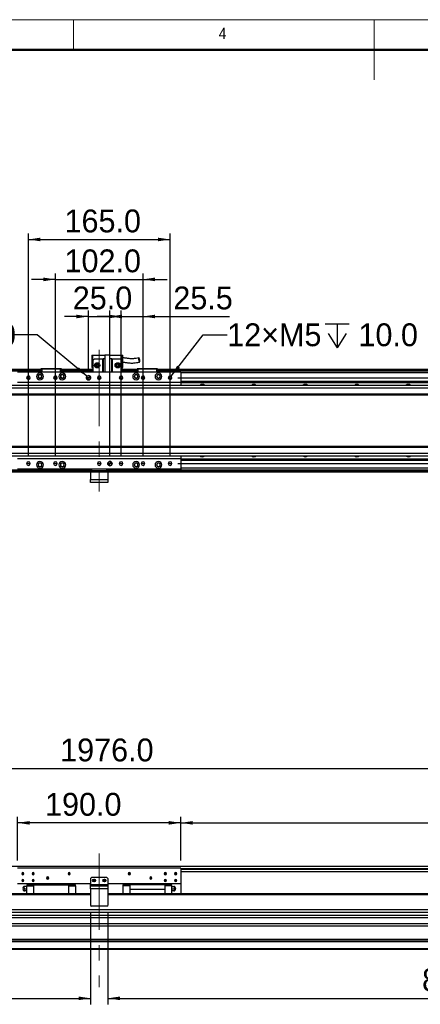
# Model space of a CAD drawing. Header units: millimetres. Extents: x 35 to 2905, y 35 to 2044.
# Tile 4 of 6: x 1057 to 1524, y 897 to 2044. Entities that reach past the tile are written whole.
import ezdxf

# ---------------------------------------------------------------- set-up
doc = ezdxf.new("R2010")
doc.units = ezdxf.units.MM
doc.header["$LTSCALE"] = 7
doc.linetypes.add('CENTERX2', pattern=[20.32, 12.7, -2.54, 2.54, -2.54])
doc.layers.add('DIMNS', color=7, linetype='Continuous')
doc.styles.add('SLDTEXTSTYLE1', font='Gothic.ttf', dxfattribs={"width": 0.913})
doc.styles.add('SLDTEXTSTYLE8', font='txt')
doc.dimstyles.new('SLDDIMSTYLE0', dxfattribs={"dimtxt": 26.6, "dimasz": 14, "dimexe": 0, "dimexo": 0.0625, "dimgap": 6.65, "dimtad": 2, "dimdec": 1, "dimrnd": 1e-09, "dimzin": 4, "dimdsep": 46, "dimtxsty": 'SLDTEXTSTYLE8', "dimsah": 1, "dimcen": 0.09, "dimadec": 0, "dimazin": 1, "dimtfac": 1, "dimtdec": 1, "dimtofl": 0, "dimtmove": 0, "dimatfit": 3, "dimfxl": 0, "dimfrac": 2, "dimtolj": 1, "dimtzin": 12, "dimarcsym": 0})
doc.dimstyles.new('SLDDIMSTYLE1', dxfattribs={"dimtxt": 26.6, "dimasz": 14, "dimexe": 0, "dimexo": 0.0625, "dimgap": 6.65, "dimtad": 2, "dimdec": 1, "dimrnd": 1e-09, "dimzin": 4, "dimdsep": 46, "dimtxsty": 'SLDTEXTSTYLE8', "dimsah": 1, "dimcen": 0.09, "dimadec": 0, "dimazin": 1, "dimtfac": 1, "dimtdec": 1, "dimtmove": 0, "dimatfit": 0, "dimfxl": 0, "dimfrac": 2, "dimtolj": 1, "dimtzin": 12, "dimarcsym": 0})
doc.dimstyles.new('SLDDIMSTYLE2', dxfattribs={"dimtxt": 26.6, "dimasz": 14, "dimexe": 0, "dimexo": 0.0625, "dimgap": 6.65, "dimtad": 2, "dimdec": 1, "dimrnd": 1e-09, "dimzin": 12, "dimdsep": 46, "dimtxsty": 'SLDTEXTSTYLE8', "dimsah": 1, "dimcen": 0.09, "dimadec": 0, "dimazin": 3, "dimtfac": 1, "dimtdec": 1, "dimtmove": 0, "dimatfit": 0, "dimfxl": 0, "dimfrac": 2, "dimtolj": 1, "dimtzin": 12, "dimarcsym": 0})
doc.dimstyles.new('SLDDIMSTYLE7', dxfattribs={"dimtxt": 26.6, "dimasz": 14, "dimexe": 0, "dimexo": 0.0625, "dimgap": 6.65, "dimtad": 0, "dimtih": 1, "dimtoh": 1, "dimdec": 1, "dimrnd": 1e-09, "dimzin": 4, "dimdsep": 46, "dimtxsty": 'SLDTEXTSTYLE8', "dimsah": 1, "dimcen": 0, "dimadec": 0, "dimazin": 1, "dimtfac": 1, "dimtdec": 1, "dimtofl": 0, "dimtmove": 0, "dimatfit": 3, "dimfxl": 0, "dimfrac": 2, "dimtolj": 1, "dimtzin": 12, "dimarcsym": 0})
doc.dimstyles.new('SLDDIMSTYLE8', dxfattribs={"dimtxt": 26.6, "dimasz": 14, "dimexe": 0, "dimexo": 0.0625, "dimgap": 6.65, "dimtad": 0, "dimtih": 1, "dimtoh": 1, "dimdec": 1, "dimrnd": 1e-09, "dimzin": 12, "dimdsep": 46, "dimtxsty": 'SLDTEXTSTYLE8', "dimsah": 1, "dimcen": 0, "dimadec": 0, "dimazin": 3, "dimtfac": 1, "dimtdec": 1, "dimtofl": 0, "dimtmove": 0, "dimatfit": 3, "dimfxl": 0, "dimfrac": 2, "dimtolj": 1, "dimtzin": 12, "dimarcsym": 0})

# ---------------------------------------------------------------- blocks, each defined once
blk = doc.blocks.new('_D')
at = {"layer": 'DIMNS'}
for p, q in [((162, 1037.2), (162, 1178.8)), ((162, 1171.8), (2138, 1171.8)), ((2138, 1037.2), (2138, 1178.8))]:
    blk.add_line(p, q, dxfattribs=at)
for points in [[(162, 1171.8), (176, 1169.7), (176, 1173.9)], [(2138, 1171.8), (2124, 1173.9), (2124, 1169.7)]]:
    blk.add_solid(points, dxfattribs=at)
at = {"layer": 'DIMNS', "insert": (1104.5, 1206.7), "char_height": 26.6, "attachment_point": 1, "style": 'SLDTEXTSTYLE8'}
blk.add_mtext('1976.0', dxfattribs=at)
blk = doc.blocks.new('_D_2')
at = {"layer": 'DIMNS'}
for p, q in [((1245, 1064.7), (1245, 1115.5)), ((2103, 1049.2), (2103, 1115.5)), ((1245, 1108.5), (2103, 1108.5))]:
    blk.add_line(p, q, dxfattribs=at)
for points in [[(1245, 1108.5), (1259, 1106.4), (1259, 1110.6)], [(2103, 1108.5), (2089, 1110.6), (2089, 1106.4)]]:
    blk.add_solid(points, dxfattribs=at)
at = {"layer": 'DIMNS', "char_height": 26.6, "attachment_point": 1, "style": 'SLDTEXTSTYLE8'}
for s, insert in [('858.0', (1566.7, 1143.4)), ('=T/2+18mm', (1651.4, 1143.4))]:
    blk.add_mtext(s, dxfattribs=dict(at, insert=insert))
blk = doc.blocks.new('_D_3')
at = {"layer": 'DIMNS'}
for p, q in [((1055, 1064.7), (1055, 1115.5)), ((1245, 1064.7), (1245, 1115.5)), ((1245, 1108.5), (1055, 1108.5))]:
    blk.add_line(p, q, dxfattribs=at)
for points in [[(1055, 1108.5), (1069, 1106.4), (1069, 1110.6)], [(1245, 1108.5), (1231, 1110.6), (1231, 1106.4)]]:
    blk.add_solid(points, dxfattribs=at)
at = {"layer": 'DIMNS', "insert": (1086.9, 1143.4), "char_height": 26.6, "attachment_point": 1, "style": 'SLDTEXTSTYLE8'}
blk.add_mtext('190.0', dxfattribs=at)
blk = doc.blocks.new('_D_4')
at = {"layer": 'DIMNS'}
for p, q in [((1140, 1003.4), (1140, 897.1)), ((300, 996.3), (300, 897.1)), ((300, 904.1), (1140, 904.1))]:
    blk.add_line(p, q, dxfattribs=at)
for points in [[(300, 904.1), (314, 902), (314, 906.2)], [(1140, 904.1), (1126, 906.2), (1126, 902)]]:
    blk.add_solid(points, dxfattribs=at)
at = {"layer": 'DIMNS', "insert": (712.1, 939), "char_height": 26.6, "attachment_point": 1, "style": 'SLDTEXTSTYLE8'}
blk.add_mtext('840.0', dxfattribs=at)
blk = doc.blocks.new('_D_5')
at = {"layer": 'DIMNS'}
for p, q in [((1160, 1003.4), (1160, 897.1)), ((2000, 996.3), (2000, 897.1)), ((1160, 904.1), (2000, 904.1))]:
    blk.add_line(p, q, dxfattribs=at)
for points in [[(1160, 904.1), (1174, 902), (1174, 906.2)], [(2000, 904.1), (1986, 906.2), (1986, 902)]]:
    blk.add_solid(points, dxfattribs=at)
at = {"layer": 'DIMNS', "insert": (1525.9, 939), "char_height": 26.6, "attachment_point": 1, "style": 'SLDTEXTSTYLE8'}
blk.add_mtext('840.0', dxfattribs=at)
blk = doc.blocks.new('_D_22')
at = {"layer": 'DIMNS'}
for p, q in [((2208, 1627), (2208, 1655)), ((1241.4, 1627), (2215, 1627)), ((2208, 1527), (2208, 1627)), ((1241.4, 1527), (2215, 1527)), ((2208, 1527), (2208, 1499))]:
    blk.add_line(p, q, dxfattribs=at)
for points in [[(2208, 1627), (2210.1, 1641), (2205.9, 1641)], [(2208, 1527), (2205.9, 1513), (2210.1, 1513)]]:
    blk.add_solid(points, dxfattribs=at)
at = {"layer": 'DIMNS', "insert": (2173.1, 1533.5), "char_height": 26.6, "attachment_point": 1, "rotation": 90, "style": 'SLDTEXTSTYLE8'}
blk.add_mtext('100.0', dxfattribs=at)
blk = doc.blocks.new('SW_SYMBOL_HOLE_DEPTH')
at = {"layer": 'DIMNS', "color": 0}
for p, q in [((0, 6125), (5600, 6125)), ((2800, 6125), (2800, 525)), ((700, 3885), (2800, 525)), ((4900, 3885), (2800, 525))]:
    blk.add_line(p, q, dxfattribs=at)
blk = doc.blocks.new('_D_23')
at = {"layer": 'DIMNS'}
for p, q in [((1077.9, 1676.9), (1049.9, 1676.9)), ((1135.6, 1628.6), (1077.9, 1676.9))]:
    blk.add_line(p, q, dxfattribs=at)
blk.add_solid([(1135.6, 1628.6), (1126.2, 1639.2), (1123.5, 1636)], dxfattribs=at)
at = {"layer": 'DIMNS', "xscale": 0.004985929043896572, "yscale": 0.004985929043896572, "zscale": 0.004985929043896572}
blk.add_blockref('SW_SYMBOL_HOLE_DEPTH', (964.6, 1659.2), dxfattribs=at)
at = {"layer": 'DIMNS', "char_height": 26.6, "attachment_point": 1, "style": 'SLDTEXTSTYLE8'}
for s, insert in [('2×', (789.1, 1690.2)), ('%%c', (832.7, 1689.9)), ('5.0', (873.8, 1690.2)), ('H7', (920.1, 1690.2)), ('7.0', (1003.6, 1690.2))]:
    blk.add_mtext(s, dxfattribs=dict(at, insert=insert))
blk = doc.blocks.new('_D_24')
at = {"layer": 'DIMNS'}
for p, q in [((1233.8, 1628.6), (1271, 1676.9)), ((1271, 1676.9), (1299, 1676.9))]:
    blk.add_line(p, q, dxfattribs=at)
blk.add_solid([(1233.8, 1628.6), (1244, 1638.5), (1240.7, 1641)], dxfattribs=at)
at = {"layer": 'DIMNS', "xscale": 0.004985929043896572, "yscale": 0.004985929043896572, "zscale": 0.004985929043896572}
blk.add_blockref('SW_SYMBOL_HOLE_DEPTH', (1413, 1659.3), dxfattribs=at)
at = {"layer": 'DIMNS', "char_height": 26.6, "attachment_point": 1, "style": 'SLDTEXTSTYLE8'}
for s, insert in [('12×M5', (1299, 1690.3)), ('10.0', (1451.9, 1690.3))]:
    blk.add_mtext(s, dxfattribs=dict(at, insert=insert))
blk = doc.blocks.new('_D_25')
at = {"layer": 'DIMNS'}
for p, q in [((1137.5, 1698.3), (1109.5, 1698.3)), ((1137.5, 1635.9), (1137.5, 1705.3)), ((1137.5, 1698.3), (1162.5, 1698.3)), ((1162.5, 1535.9), (1162.5, 1705.3)), ((1162.5, 1698.3), (1190.5, 1698.3))]:
    blk.add_line(p, q, dxfattribs=at)
for points in [[(1137.5, 1698.3), (1123.5, 1700.4), (1123.5, 1696.2)], [(1162.5, 1698.3), (1176.5, 1696.2), (1176.5, 1700.4)]]:
    blk.add_solid(points, dxfattribs=at)
at = {"layer": 'DIMNS', "insert": (1119.2, 1733.2), "char_height": 26.6, "attachment_point": 1, "style": 'SLDTEXTSTYLE8'}
blk.add_mtext('25.0', dxfattribs=at)
blk = doc.blocks.new('_D_26')
at = {"layer": 'DIMNS'}
for p, q in [((1099, 1535.9), (1099, 1748.5)), ((1201, 1535.9), (1201, 1748.5)), ((1099, 1741.5), (1071, 1741.5)), ((1099, 1741.5), (1201, 1741.5)), ((1201, 1741.5), (1229, 1741.5))]:
    blk.add_line(p, q, dxfattribs=at)
for points in [[(1099, 1741.5), (1085, 1743.6), (1085, 1739.4)], [(1201, 1741.5), (1215, 1739.4), (1215, 1743.6)]]:
    blk.add_solid(points, dxfattribs=at)
at = {"layer": 'DIMNS', "insert": (1109.6, 1776.4), "char_height": 26.6, "attachment_point": 1, "style": 'SLDTEXTSTYLE8'}
blk.add_mtext('102.0', dxfattribs=at)
blk = doc.blocks.new('_D_27')
at = {"layer": 'DIMNS'}
for p, q in [((1067.5, 1535.9), (1067.5, 1795)), ((1232.5, 1535.9), (1232.5, 1795)), ((1067.5, 1788), (1232.5, 1788))]:
    blk.add_line(p, q, dxfattribs=at)
for points in [[(1067.5, 1788), (1081.5, 1785.9), (1081.5, 1790.1)], [(1232.5, 1788), (1218.5, 1790.1), (1218.5, 1785.9)]]:
    blk.add_solid(points, dxfattribs=at)
at = {"layer": 'DIMNS', "insert": (1109.6, 1822.9), "char_height": 26.6, "attachment_point": 1, "style": 'SLDTEXTSTYLE8'}
blk.add_mtext('165.0', dxfattribs=at)
blk = doc.blocks.new('_D_28')
at = {"layer": 'DIMNS'}
for p, q in [((1175.5, 1698.3), (1147.5, 1698.3)), ((1175.5, 1535.9), (1175.5, 1705.3)), ((1175.5, 1698.3), (1201, 1698.3)), ((1201, 1535.9), (1201, 1705.3)), ((1201, 1698.3), (1301.8, 1698.3))]:
    blk.add_line(p, q, dxfattribs=at)
for points in [[(1175.5, 1698.3), (1161.5, 1700.4), (1161.5, 1696.2)], [(1201, 1698.3), (1215, 1696.2), (1215, 1700.4)]]:
    blk.add_solid(points, dxfattribs=at)
at = {"layer": 'DIMNS', "insert": (1236.3, 1733.2), "char_height": 26.6, "attachment_point": 1, "style": 'SLDTEXTSTYLE8'}
blk.add_mtext('25.5', dxfattribs=at)
blk = doc.blocks.new('SW_DOWELSYMBOL_3')
at = {"linetype": 'Continuous', "lineweight": 18}
h = blk.add_hatch(color=0, dxfattribs=at)
edge = h.paths.add_edge_path(flags=0)
edge.add_arc((0, 0), 2.5, 180, 270)
edge.add_line((0, -2.5), (0, 0))
edge.add_line((0, 0), (-2.5, 0))
h = blk.add_hatch(color=0, dxfattribs=at)
edge = h.paths.add_edge_path(flags=0)
edge.add_arc((0, 0), 2.5, 0, 90)
edge.add_line((0, 2.5), (0, 0))
edge.add_line((0, 0), (2.5, 0))
at = {"layer": 'DIMNS', "color": 0}
blk.add_circle((0, 0), 2.5, dxfattribs=at)
blk = doc.blocks.new('SW_DOWELSYMBOL_4')
at = {"linetype": 'Continuous', "lineweight": 18}
h = blk.add_hatch(color=0, dxfattribs=at)
edge = h.paths.add_edge_path(flags=0)
edge.add_arc((0, 0), 2.5, 180, 270)
edge.add_line((0, -2.5), (0, 0))
edge.add_line((0, 0), (-2.5, 0))
h = blk.add_hatch(color=0, dxfattribs=at)
edge = h.paths.add_edge_path(flags=0)
edge.add_arc((0, 0), 2.5, 0, 90)
edge.add_line((0, 2.5), (0, 0))
edge.add_line((0, 0), (2.5, 0))
at = {"layer": 'DIMNS', "color": 0}
blk.add_circle((0, 0), 2.5, dxfattribs=at)

msp = doc.modelspace()

# ---------------------------------------------------------------- linework, layer by layer
at = {"color": 7, "linetype": 'Continuous', "lineweight": 18}
for p, q in [((2905, 2044), (35, 2044)), ((1120, 2009), (1120, 2044)), ((1470, 2044), (1470, 1974)), ((70, 2009), (2870, 2009))]:
    msp.add_line(p, q, dxfattribs=at)
at = {"color": 7, "linetype": 'Continuous', "lineweight": 50}
msp.add_line((2870, 2009), (70, 2009), dxfattribs=at)
at = {"color": 7, "linetype": 'Continuous', "lineweight": 25}
for p, q in [((1141.51, 1653.28), (1142.51, 1653.28)), ((1141.51, 1653.28), (1141.51, 1638.88)), ((1142.51, 1646.88), (1142.51, 1653.28)), ((1142.51, 1653.28), (1156.51, 1653.28)), ((1156.51, 1653.48), (1156.51, 1633.48)), ((1156.51, 1653.48), (1162.51, 1653.48)), ((1162.51, 1633.48), (1162.51, 1653.48)), ((1162.51, 1653.28), (1176.51, 1653.28)), ((1176.51, 1653.28), (1177.51, 1653.28)), ((1176.51, 1653.28), (1176.51, 1646.88)), ((1177.51, 1638.88), (1177.51, 1653.28)), ((1144.51, 1648.88), (1142.51, 1646.88)), ((1142.51, 1646.88), (1142.51, 1633.48)), ((1144.51, 1648.88), (1154.01, 1648.88)), ((1154.01, 1633.48), (1154.01, 1648.88)), ((1154.01, 1648.88), (1154.51, 1648.88)), ((1154.51, 1648.88), (1154.51, 1633.48)), ((1156.51, 1648.88), (1154.51, 1648.88)), ((1164.51, 1648.88), (1162.51, 1648.88)), ((1164.51, 1633.48), (1164.51, 1648.88)), ((1164.51, 1648.88), (1165.01, 1648.88)), ((1165.01, 1648.88), (1174.51, 1648.88)), ((1165.01, 1648.88), (1165.01, 1633.48)), ((1176.51, 1646.88), (1174.51, 1648.88)), ((1176.51, 1646.88), (1176.51, 1633.48)), ((174.01, 1636.48), (1082.01, 1636.48)), ((1082.01, 1634.49), (174.01, 1634.49)), ((274.51, 1636.78), (1082.01, 1636.78)), ((274.51, 1636.58), (1082.01, 1636.58)), ((1245.01, 1633.48), (1055.01, 1633.48)), ((1082.01, 1637.18), (1082.31, 1637.48)), ((1082.01, 1633.48), (1082.01, 1637.18)), ((1083.01, 1637.18), (1082.01, 1637.18)), ((1082.31, 1637.48), (1083.13, 1637.48)), ((1083.01, 1637.18), (1083.13, 1637.48)), ((1083.01, 1637.18), (1083.01, 1633.48)), ((1105.01, 1637.18), (1083.01, 1637.18)), ((1083.13, 1637.48), (1104.88, 1637.48)), ((1104.88, 1637.48), (1105.71, 1637.48)), ((1105.01, 1637.18), (1104.88, 1637.48)), ((1105.01, 1633.48), (1105.01, 1637.18)), ((1106.01, 1637.18), (1105.01, 1637.18)), ((1105.71, 1637.48), (1106.01, 1637.18)), ((1106.01, 1637.18), (1106.01, 1633.48)), ((1106.01, 1636.78), (1142.51, 1636.78)), ((1106.01, 1636.58), (1142.51, 1636.58)), ((1106.01, 1636.48), (1142.51, 1636.48)), ((1142.51, 1634.49), (1106.01, 1634.49)), ((1141.51, 1638.88), (1142.51, 1638.88)), ((1176.51, 1638.88), (1177.51, 1638.88)), ((1176.51, 1636.78), (1194.01, 1636.78)), ((1176.51, 1636.58), (1194.01, 1636.58)), ((1176.51, 1636.48), (1194.01, 1636.48)), ((1194.01, 1634.49), (1176.51, 1634.49)), ((1194.01, 1637.18), (1194.31, 1637.48)), ((1194.01, 1633.48), (1194.01, 1637.18)), ((1195.01, 1637.18), (1194.01, 1637.18)), ((1194.31, 1637.48), (1195.13, 1637.48)), ((1195.01, 1637.18), (1195.13, 1637.48)), ((1195.01, 1637.18), (1195.01, 1633.48)), ((1217.01, 1637.18), (1195.01, 1637.18)), ((1195.13, 1637.48), (1216.88, 1637.48)), ((1217.01, 1637.18), (1216.88, 1637.48)), ((1216.88, 1637.48), (1217.71, 1637.48)), ((1217.01, 1633.48), (1217.01, 1637.18)), ((1218.01, 1637.18), (1217.01, 1637.18)), ((1217.71, 1637.48), (1218.01, 1637.18)), ((1218.01, 1637.18), (1218.01, 1633.48)), ((1218.01, 1636.78), (2044.51, 1636.78)), ((1218.01, 1636.58), (2044.51, 1636.58)), ((1218.01, 1636.48), (2126.01, 1636.48)), ((2126.01, 1634.49), (1218.01, 1634.49)), ((1245.01, 1633.48), (1245.01, 1621.48)), ((2105.51, 1617.98), (195.01, 1617.98)), ((1245.01, 1621.48), (1055.01, 1621.48)), ((1067.51, 1626.98), (1065.41, 1626.98)), ((1067.51, 1626.98), (1069.61, 1626.98)), ((1099.01, 1626.98), (1096.91, 1626.98)), ((1099.01, 1626.98), (1099.13, 1626.98)), ((1100.34, 1626.98), (1101.11, 1626.98)), ((1137.51, 1626.98), (1135.01, 1626.98)), ((1137.51, 1626.98), (1140.01, 1626.98)), ((1150.01, 1626.98), (1147.91, 1626.98)), ((1150.01, 1626.98), (1152.11, 1626.98)), ((1175.51, 1626.98), (1173.41, 1626.98)), ((1175.51, 1626.98), (1177.61, 1626.98)), ((1199.67, 1626.98), (1198.91, 1626.98)), ((1201.01, 1626.98), (1200.88, 1626.98)), ((1201.01, 1626.98), (1203.11, 1626.98)), ((1232.51, 1626.98), (1230.41, 1626.98)), ((1232.51, 1626.98), (1234.61, 1626.98)), ((1245.01, 1622.99), (2120.01, 1622.99)), ((1245.01, 1622.7), (2120.01, 1622.7)), ((1245.01, 1621.8), (2120.01, 1621.8)), ((1245.01, 1621.5), (2120.01, 1621.5)), ((1245.01, 1621.48), (1245.01, 1617.98)), ((2106.01, 1614.98), (195.01, 1614.98)), ((2106.01, 1607.98), (195.01, 1607.98)), ((195.01, 1606.98), (2106.01, 1606.98)), ((2106.01, 1546.98), (195.01, 1546.98)), ((195.01, 1545.98), (2106.01, 1545.98)), ((195.01, 1538.98), (2106.01, 1538.98)), ((195.01, 1535.98), (2105.51, 1535.98)), ((1245.01, 1532.48), (1055.01, 1532.48)), ((1067.51, 1526.98), (1065.41, 1526.98)), ((1067.51, 1526.98), (1069.61, 1526.98)), ((1099.01, 1526.98), (1096.91, 1526.98)), ((1099.01, 1526.98), (1101.11, 1526.98)), ((1150.01, 1526.98), (1147.91, 1526.98)), ((1150.01, 1526.98), (1152.11, 1526.98)), ((1162.51, 1526.98), (1160.01, 1526.98)), ((1162.51, 1526.98), (1165.01, 1526.98)), ((1175.51, 1526.98), (1173.41, 1526.98)), ((1175.51, 1526.98), (1177.61, 1526.98)), ((1201.01, 1526.98), (1198.91, 1526.98)), ((1201.01, 1526.98), (1203.11, 1526.98)), ((1232.51, 1526.98), (1230.41, 1526.98)), ((1232.51, 1526.98), (1234.61, 1526.98)), ((1245.01, 1535.98), (1245.01, 1532.48)), ((1245.01, 1532.48), (1245.01, 1520.48)), ((1245.01, 1532.46), (2120.01, 1532.46)), ((1245.01, 1532.17), (2120.01, 1532.17)), ((1245.01, 1531.27), (2120.01, 1531.27)), ((1245.01, 1530.98), (2120.01, 1530.98)), ((1140.01, 1519.48), (174.01, 1519.48)), ((1140.01, 1516.98), (174.01, 1516.98)), ((1245.01, 1520.48), (1055.01, 1520.48)), ((1140.01, 1518.48), (1140.01, 1520.48)), ((1141.01, 1518.48), (1140.01, 1518.48)), ((1140.01, 1516.98), (1140.01, 1518.48)), ((1160.01, 1516.98), (1140.01, 1516.98)), ((1140.01, 1516.98), (1140.01, 1508.48)), ((1141.01, 1520.48), (1141.01, 1518.48)), ((1159.01, 1518.48), (1141.01, 1518.48)), ((1159.01, 1518.48), (1159.01, 1520.48)), ((1160.01, 1518.48), (1159.01, 1518.48)), ((1160.01, 1520.48), (1160.01, 1518.48)), ((2126.01, 1519.48), (1160.01, 1519.48)), ((1160.01, 1518.48), (1160.01, 1516.98)), ((1160.01, 1516.98), (1160.01, 1508.48)), ((2126.01, 1516.98), (1160.01, 1516.98)), ((1140.01, 1508.48), (1160.01, 1508.48)), ((1140.01, 1504.98), (1140.01, 1508.48)), ((1160.01, 1504.98), (1140.01, 1504.98)), ((1160.01, 1508.48), (1160.01, 1504.98)), ((195.01, 1058.17), (2106.01, 1058.17)), ((1245.01, 1055.82), (1055.01, 1055.82)), ((1245.01, 1055.82), (1245.01, 1037.32)), ((1061.01, 1049.32), (1059.76, 1049.32)), ((1061.01, 1049.32), (1062.26, 1049.32)), ((1073.01, 1049.32), (1071.76, 1049.32)), ((1073.01, 1049.32), (1074.26, 1049.32)), ((1090.01, 1044.32), (1088.76, 1044.32)), ((1090.01, 1044.32), (1091.26, 1044.32)), ((1115.01, 1049.32), (1113.76, 1049.32)), ((1115.01, 1049.32), (1116.26, 1049.32)), ((1141.01, 1044.82), (1140.01, 1043.82)), ((1140.01, 1043.82), (1140.01, 1036.82)), ((1159.01, 1044.82), (1141.01, 1044.82)), ((1160.01, 1043.82), (1159.01, 1044.82)), ((1160.01, 1043.82), (1160.01, 1036.82)), ((1185.01, 1049.32), (1183.76, 1049.32)), ((1185.01, 1049.32), (1186.26, 1049.32)), ((1210.01, 1044.32), (1208.76, 1044.32)), ((1210.01, 1044.32), (1211.26, 1044.32)), ((1227.01, 1049.32), (1225.76, 1049.32)), ((1227.01, 1049.32), (1228.26, 1049.32)), ((1239.01, 1049.32), (1237.76, 1049.32)), ((1239.01, 1049.32), (1240.26, 1049.32)), ((1245.01, 1051.67), (2106.01, 1051.67)), ((1140.01, 1037.32), (1055.01, 1037.32)), ((1061.01, 1041.32), (1059.76, 1041.32)), ((1061.01, 1041.32), (1062.26, 1041.32)), ((1065.51, 1034.32), (1063.19, 1034.32)), ((1073.76, 1036.22), (1065.51, 1036.22)), ((1065.51, 1036.22), (1065.51, 1035.27)), ((1065.51, 1035.27), (1073.76, 1035.27)), ((1065.51, 1025.82), (1065.51, 1035.27)), ((1073.01, 1041.32), (1071.76, 1041.32)), ((1073.01, 1041.32), (1074.26, 1041.32)), ((1073.76, 1036.32), (1073.76, 1037.32)), ((1073.76, 1036.32), (1114.26, 1036.32)), ((1073.76, 1025.82), (1073.76, 1036.32)), ((1114.26, 1036.32), (1114.26, 1037.32)), ((1114.26, 1036.32), (1114.26, 1025.82)), ((1122.51, 1036.22), (1114.26, 1036.22)), ((1114.26, 1035.27), (1122.51, 1035.27)), ((1122.51, 1035.27), (1122.51, 1036.22)), ((1122.51, 1035.27), (1122.51, 1025.82)), ((1140.01, 1036.82), (1160.01, 1036.82)), ((1140.01, 1035.32), (1140.01, 1036.82)), ((1140.01, 1035.32), (1160.01, 1035.32)), ((1140.01, 1031.82), (1140.01, 1035.32)), ((1144.01, 1041.32), (1142.76, 1041.32)), ((1144.01, 1041.32), (1145.26, 1041.32)), ((1156.01, 1041.32), (1154.76, 1041.32)), ((1156.01, 1041.32), (1157.26, 1041.32)), ((1245.01, 1037.32), (1160.01, 1037.32)), ((1160.01, 1036.82), (1160.01, 1035.32)), ((1160.01, 1035.32), (1160.01, 1031.82)), ((1185.76, 1036.22), (1177.51, 1036.22)), ((1177.51, 1036.22), (1177.51, 1035.27)), ((1185.76, 1035.27), (1177.51, 1035.27)), ((1177.51, 1035.27), (1177.51, 1025.82)), ((1185.76, 1037.32), (1185.76, 1036.32)), ((1226.26, 1036.32), (1185.76, 1036.32)), ((1185.76, 1036.32), (1185.76, 1031.32)), ((1227.01, 1041.32), (1225.76, 1041.32)), ((1226.26, 1036.32), (1226.26, 1037.32)), ((1226.26, 1036.32), (1226.26, 1031.32)), ((1234.51, 1036.22), (1226.26, 1036.22)), ((1234.51, 1035.27), (1226.26, 1035.27)), ((1227.01, 1041.32), (1228.26, 1041.32)), ((1234.51, 1035.27), (1234.51, 1036.22)), ((1234.51, 1025.82), (1234.51, 1035.27)), ((1234.51, 1034.32), (1236.82, 1034.32)), ((1239.01, 1041.32), (1237.76, 1041.32)), ((1239.01, 1041.32), (1240.26, 1041.32)), ((1245.01, 1037.32), (1245.01, 1025.82)), ((1140.01, 1025.82), (174.01, 1025.82)), ((1063.19, 1031.82), (1065.51, 1031.82)), ((1065.51, 1029.32), (1063.19, 1029.32)), ((1140.01, 1031.82), (1140.01, 1012.32)), ((1160.01, 1031.82), (1140.01, 1031.82)), ((1160.01, 1031.82), (1160.01, 1012.32)), ((2126.01, 1025.82), (1160.01, 1025.82)), ((1185.76, 1031.32), (1226.26, 1031.32)), ((1185.76, 1031.32), (1185.76, 1031.02)), ((1226.26, 1031.02), (1185.76, 1031.02)), ((1185.76, 1031.02), (1185.76, 1025.82)), ((1226.26, 1031.02), (1226.26, 1031.32)), ((1226.26, 1031.02), (1226.26, 1025.82)), ((1234.51, 1031.82), (1236.82, 1031.82)), ((1236.82, 1029.32), (1234.51, 1029.32)), ((1140.01, 1012.32), (1141.01, 1011.32)), ((1159.01, 1011.32), (1141.01, 1011.32)), ((1159.01, 1011.32), (1160.01, 1012.32)), ((2126.01, 1000.45), (174.01, 1000.45)), ((2126.01, 997.85), (174.01, 997.85)), ((1952.51, 1007.37), (347.51, 1007.37)), ((1952.51, 1003.97), (347.51, 1003.97)), ((2126.01, 990.92), (174.01, 990.92)), ((2126.01, 988.32), (174.01, 988.32)), ((2126.01, 972.82), (174.01, 972.82)), ((2126.01, 970.82), (174.01, 970.82)), ((2126.01, 969.82), (174.01, 969.82)), ((2126.01, 961.82), (174.01, 961.82)), ((2126.01, 960.82), (174.01, 960.82))]:
    msp.add_line(p, q, dxfattribs=at)
at = {"color": 8, "linetype": 'Continuous', "lineweight": 25}
for p, q in [((1082.01, 1635.98), (174.01, 1635.98)), ((1142.51, 1635.98), (1106.01, 1635.98)), ((1194.01, 1635.98), (1176.51, 1635.98)), ((2126.01, 1635.98), (1218.01, 1635.98)), ((2084.37, 1632.49), (1245.01, 1632.49)), ((1140.01, 1517.98), (174.01, 1517.98)), ((2126.01, 1517.98), (1160.01, 1517.98)), ((2126.01, 1521.48), (1245.01, 1521.48)), ((1245.01, 1055.17), (2106.01, 1055.17)), ((1245.01, 1054.67), (2106.01, 1054.67)), ((1140.01, 1024.82), (174.01, 1024.82)), ((2126.01, 1024.82), (1160.01, 1024.82))]:
    msp.add_line(p, q, dxfattribs=at)
at = {"color": 7, "linetype": 'Continuous', "lineweight": 25}
for centre, radius in [((1147.51, 1641.38), 3), ((1147.51, 1641.38), 1.7), ((1147.51, 1641.38), 1.6), ((1171.51, 1641.38), 3), ((1171.51, 1641.38), 1.7), ((1171.51, 1641.38), 1.6), ((1144.01, 1041.32), 1.7), ((1156.01, 1041.32), 1.7)]:
    msp.add_circle(centre, radius, dxfattribs=at)
for centre, radius, start, end in [((1067.51, 1626.98), 2.1, 0, 180), ((1081.01, 1628.48), 4, 0, 180), ((1081.01, 1628.48), 2.25, 0, 180), ((1081.01, 1628.48), 2, 90, 270), ((1081.01, 1628.48), 2, 270, 90), ((1099.01, 1626.98), 2.1, 0, 180), ((1107.01, 1628.48), 4, 0, 180), ((1107.01, 1628.48), 2.25, 0, 180), ((1107.01, 1628.48), 2, 90, 270), ((1107.01, 1628.48), 2, 270, 90), ((1137.51, 1626.98), 2.5, 0, 180), ((1150.01, 1626.98), 2.1, 0, 180), ((1175.51, 1626.98), 2.1, 0, 180), ((1193.01, 1628.48), 4, 0, 180), ((1193.01, 1628.48), 2.25, 0, 180), ((1193.01, 1628.48), 2, 90, 270), ((1193.01, 1628.48), 2, 270, 90), ((1201.01, 1626.98), 2.1, 0, 180), ((1219.01, 1628.48), 4, 0, 180), ((1219.01, 1628.48), 2.25, 0, 180), ((1219.01, 1628.48), 2, 90, 270), ((1219.01, 1628.48), 2, 270, 90), ((1232.51, 1626.98), 2.1, 0, 180), ((1067.51, 1626.98), 2.1, 180, 0), ((1081.01, 1628.48), 4, 180, 0), ((1081.01, 1628.48), 2.25, 180, 0), ((1099.01, 1626.98), 2.1, 180, 0), ((1107.01, 1628.48), 4, 180, 0), ((1107.01, 1628.48), 2.25, 180, 0), ((1137.51, 1626.98), 2.5, 180, 0), ((1150.01, 1626.98), 2.1, 180, 0), ((1175.51, 1626.98), 2.1, 180, 0), ((1193.01, 1628.48), 4, 180, 0), ((1193.01, 1628.48), 2.25, 180, 0), ((1201.01, 1626.98), 2.1, 180, 0), ((1219.01, 1628.48), 4, 180, 0), ((1219.01, 1628.48), 2.25, 180, 0), ((1232.51, 1626.98), 2.1, 180, 0), ((1270.01, 1615.49), 3.75, 41.71072, 138.28928), ((1330.01, 1615.49), 3.75, 41.71072, 138.28928), ((1390.01, 1615.49), 3.75, 41.71072, 138.28928), ((1450.01, 1615.49), 3.75, 41.71072, 138.28928), ((1510.01, 1615.49), 3.75, 41.71072, 138.28928), ((1067.51, 1526.98), 2.1, 0, 180), ((1067.51, 1526.98), 2.1, 180, 0), ((1081.01, 1525.48), 4, 0, 180), ((1081.01, 1525.48), 4, 180, 0), ((1081.01, 1525.48), 2.25, 0, 180), ((1081.01, 1525.48), 2.25, 180, 0), ((1081.01, 1525.48), 2, 90, 270), ((1081.01, 1525.48), 2, 270, 90), ((1099.01, 1526.98), 2.1, 0, 180), ((1099.01, 1526.98), 2.1, 180, 0), ((1107.01, 1525.48), 4, 0, 180), ((1107.01, 1525.48), 4, 180, 0), ((1107.01, 1525.48), 2.25, 0, 180), ((1107.01, 1525.48), 2.25, 180, 0), ((1107.01, 1525.48), 2, 90, 270), ((1107.01, 1525.48), 2, 270, 90), ((1150.01, 1526.98), 2.1, 0, 180), ((1150.01, 1526.98), 2.1, 180, 0), ((1162.51, 1526.98), 2.5, 0, 180), ((1162.51, 1526.98), 2.5, 180, 0), ((1175.51, 1526.98), 2.1, 0, 180), ((1175.51, 1526.98), 2.1, 180, 0), ((1193.01, 1525.48), 4, 0, 180), ((1193.01, 1525.48), 4, 180, 0), ((1193.01, 1525.48), 2.25, 0, 180), ((1193.01, 1525.48), 2.25, 180, 0), ((1193.01, 1525.48), 2, 90, 270), ((1193.01, 1525.48), 2, 270, 90), ((1201.01, 1526.98), 2.1, 0, 180), ((1201.01, 1526.98), 2.1, 180, 0), ((1219.01, 1525.48), 4, 0, 180), ((1219.01, 1525.48), 4, 180, 0), ((1219.01, 1525.48), 2.25, 0, 180), ((1219.01, 1525.48), 2.25, 180, 0), ((1219.01, 1525.48), 2, 90, 270), ((1219.01, 1525.48), 2, 270, 90), ((1232.51, 1526.98), 2.1, 0, 180), ((1232.51, 1526.98), 2.1, 180, 0), ((1270.01, 1538.48), 3.75, 221.71072, 318.28928), ((1330.01, 1538.48), 3.75, 221.71072, 318.28928), ((1390.01, 1538.48), 3.75, 221.71072, 318.28928), ((1450.01, 1538.48), 3.75, 221.71072, 318.28928), ((1510.01, 1538.48), 3.75, 221.71072, 318.28928), ((1061.01, 1049.32), 1.25, 0, 180), ((1061.01, 1049.32), 1.25, 180, 0), ((1073.01, 1049.32), 1.25, 0, 180), ((1073.01, 1049.32), 1.25, 180, 0), ((1090.01, 1044.32), 1.25, 0, 180), ((1090.01, 1044.32), 1.25, 180, 0), ((1115.01, 1049.32), 1.25, 0, 180), ((1115.01, 1049.32), 1.25, 180, 0), ((1185.01, 1049.32), 1.25, 0, 180), ((1185.01, 1049.32), 1.25, 180, 0), ((1210.01, 1044.32), 1.25, 0, 180), ((1210.01, 1044.32), 1.25, 180, 0), ((1227.01, 1049.32), 1.25, 0, 180), ((1227.01, 1049.32), 1.25, 180, 0), ((1239.01, 1049.32), 1.25, 0, 180), ((1239.01, 1049.32), 1.25, 180, 0), ((1061.01, 1041.32), 1.25, 0, 180), ((1061.01, 1041.32), 1.25, 180, 0), ((1064.01, 1031.82), 3, 123.52372, 170.18362), ((1073.01, 1041.32), 1.25, 0, 180), ((1073.01, 1041.32), 1.25, 180, 0), ((1144.01, 1041.32), 1.25, 0, 180), ((1144.01, 1041.32), 1.25, 180, 0), ((1156.01, 1041.32), 1.25, 0, 180), ((1156.01, 1041.32), 1.25, 180, 0), ((1227.01, 1041.32), 1.25, 0, 180), ((1227.01, 1041.32), 1.25, 180, 0), ((1236.01, 1031.82), 3, 9.9092, 56.43308), ((1239.01, 1041.32), 1.25, 0, 180), ((1239.01, 1041.32), 1.25, 180, 0), ((1061.11, 1031.82), 0.25, 111.37089, 270), ((1064.01, 1031.82), 3, 189.86644, 236.41825), ((1236.01, 1031.82), 3, 303.54248, 350.11805), ((1238.91, 1031.82), 0.25, 270, 68.68077)]:
    msp.add_arc(centre, radius, start, end, dxfattribs=at)
for points, knots in [([(1147.29, 1640.25), (1147.17, 1640.28), (1146.91, 1640.32), (1146.57, 1640.54), (1146.31, 1640.86), (1146.16, 1641.26), (1146.15, 1641.71), (1146.28, 1642.15), (1146.54, 1642.52), (1146.79, 1642.68), (1146.9, 1642.76)], [0, 0, 0, 0, 0.11535172, 0.23125344, 0.35178209, 0.47701004, 0.60652213, 0.74024378, 0.87835837, 1, 1, 1, 1]), ([(1147.51, 1640.23), (1147.51, 1640.23), (1147.63, 1640.24), (1147.87, 1640.27), (1148.18, 1640.43), (1148.44, 1640.68), (1148.61, 1640.99), (1148.67, 1641.34), (1148.63, 1641.69), (1148.49, 1642.02), (1148.26, 1642.28), (1147.95, 1642.46), (1147.61, 1642.55), (1147.26, 1642.53), (1146.93, 1642.4), (1146.65, 1642.18), (1146.45, 1641.88), (1146.35, 1641.54), (1146.36, 1641.19), (1146.47, 1640.85), (1146.67, 1640.57), (1146.96, 1640.35), (1147.18, 1640.29), (1147.29, 1640.25)], [0, 0, 0, 0, 0.0017194, 0.0516365, 0.1015518, 0.1514605, 0.2013764, 0.2512938, 0.3012085, 0.3511205, 0.4010319, 0.4509498, 0.5008635, 0.5507756, 0.6006877, 0.6506017, 0.7005183, 0.7504334, 0.800345, 0.8502588, 0.9001742, 0.9500901, 1, 1, 1, 1]), ([(1148.11, 1642.76), (1148.25, 1642.67), (1148.51, 1642.48), (1148.77, 1642.06), (1148.88, 1641.58), (1148.82, 1641.11), (1148.61, 1640.71), (1148.28, 1640.42), (1147.97, 1640.28), (1147.77, 1640.26), (1147.72, 1640.25)], [0, 0, 0, 0, 0.140799, 0.2880652, 0.4304361, 0.5679425, 0.7005945, 0.8284725, 0.9515828, 1, 1, 1, 1]), ([(1171.38, 1640.25), (1171.32, 1640.25), (1171.13, 1640.26), (1170.8, 1640.37), (1170.46, 1640.64), (1170.22, 1641.03), (1170.13, 1641.49), (1170.2, 1641.97), (1170.45, 1642.41), (1170.72, 1642.65), (1170.88, 1642.75), (1170.9, 1642.76)], [0, 0, 0, 0, 0.0488477, 0.1680251, 0.2919233, 0.4205493, 0.5539619, 0.6921676, 0.8349365, 0.9819186, 1, 1, 1, 1]), ([(1171.29, 1640.25), (1171.16, 1640.29), (1170.92, 1640.37), (1170.64, 1640.6), (1170.48, 1640.85), (1170.38, 1641.12), (1170.35, 1641.33), (1170.36, 1641.46), (1170.36, 1641.49), (1170.36, 1641.49), (1170.36, 1641.49), (1170.36, 1641.49), (1170.36, 1641.49), (1170.36, 1641.49)], [0, 0, 0, 0, 0.236928, 0.4417094, 0.614234, 0.7545045, 0.9380785, 0.9829649, 0.9897875, 0.995206, 0.9975495, 0.9997672, 1, 1, 1, 1]), ([(1171.72, 1640.25), (1171.86, 1640.28), (1172.14, 1640.33), (1172.49, 1640.58), (1172.74, 1640.93), (1172.86, 1641.34), (1172.86, 1641.77), (1172.71, 1642.17), (1172.47, 1642.52), (1172.23, 1642.68), (1172.11, 1642.76)], [0, 0, 0, 0, 0.1248138, 0.2498463, 0.3748683, 0.4998628, 0.6248463, 0.7498351, 0.8748376, 1, 1, 1, 1]), ([(1196.25, 1650.04), (1195.2, 1649.87), (1193.38, 1649.58), (1191.01, 1649.21), (1189.2, 1649.07), (1187.61, 1649.04), (1185.84, 1649.12), (1183.99, 1649.34), (1182.09, 1649.63), (1180.57, 1649.85), (1179.15, 1649.98), (1178.21, 1650.04), (1177.65, 1650.01), (1177.51, 1650.01)], [0, 0, 0, 0, 0.1728187, 0.3012065, 0.3945075, 0.4621964, 0.5503013, 0.6704384, 0.754268, 0.853133, 0.9124959, 0.977885, 1, 1, 1, 1]), ([(1177.51, 1645), (1177.88, 1645.01), (1178.76, 1645.05), (1180.13, 1644.87), (1181.55, 1644.67), (1182.83, 1644.48), (1183.93, 1644.33), (1184.88, 1644.23), (1186.13, 1644.12), (1187.95, 1644.04), (1190.55, 1644.14), (1193.55, 1644.56), (1195.69, 1644.91), (1196.82, 1645.09)], [0, 0, 0, 0, 0.0561718, 0.1350521, 0.2093722, 0.2758318, 0.3326405, 0.3788414, 0.4216817, 0.5224881, 0.6560424, 0.8185901, 1, 1, 1, 1]), ([(1195.87, 1648.87), (1195.89, 1649.12), (1195.95, 1649.62), (1196.12, 1650.03), (1196.35, 1650.07), (1196.58, 1649.79), (1196.79, 1649.28), (1196.98, 1648.58), (1197.12, 1647.78), (1197.2, 1646.94), (1197.2, 1646.16), (1197.13, 1645.54), (1196.99, 1645.15), (1196.79, 1645.06), (1196.59, 1645.16), (1196.4, 1645.51), (1196.23, 1646.04), (1196.08, 1646.77), (1195.97, 1647.52), (1195.89, 1648.06), (1195.87, 1648.32), (1195.85, 1648.41), (1195.85, 1648.43), (1195.85, 1648.5), (1195.86, 1648.66), (1195.86, 1648.79), (1195.87, 1648.87)], [0, 0, 0, 0, 0.0648176, 0.1297793, 0.189732, 0.2426191, 0.2944133, 0.3462435, 0.3987244, 0.4521998, 0.5066016, 0.5614526, 0.616052, 0.6697726, 0.727069, 0.7653775, 0.8036915, 0.8589096, 0.9142292, 0.9495547, 0.9640012, 0.9648512, 0.9657591, 0.9687105, 0.9805281, 1, 1, 1, 1]), ([(1099.13, 1626.98), (1099.13, 1627), (1099.14, 1627.04), (1099.2, 1627.2), (1099.31, 1627.4), (1099.51, 1627.61), (1099.69, 1627.72), (1099.86, 1627.73), (1099.99, 1627.71), (1100.1, 1627.63), (1100.22, 1627.5), (1100.32, 1627.28), (1100.34, 1627.09), (1100.34, 1626.98)], [0, 0, 0, 0, 0.0143926, 0.0628332, 0.2500371, 0.3751597, 0.5000465, 0.5628476, 0.6251179, 0.6838819, 0.7505265, 0.8571311, 1, 1, 1, 1]), ([(1100.34, 1626.98), (1100.34, 1626.88), (1100.32, 1626.69), (1100.22, 1626.47), (1100.11, 1626.34), (1099.99, 1626.27), (1099.86, 1626.24), (1099.69, 1626.25), (1099.51, 1626.36), (1099.34, 1626.54), (1099.23, 1626.71), (1099.17, 1626.84), (1099.14, 1626.91), (1099.13, 1626.96), (1099.13, 1626.98), (1099.13, 1626.98)], [0, 0, 0, 0, 0.1418077, 0.2478706, 0.3141343, 0.372549, 0.4351415, 0.4981033, 0.6233746, 0.7486711, 0.8740661, 0.9370407, 0.9736337, 0.9872836, 1, 1, 1, 1]), ([(1199.67, 1626.98), (1199.68, 1627.09), (1199.69, 1627.28), (1199.8, 1627.5), (1199.91, 1627.63), (1200.03, 1627.7), (1200.16, 1627.73), (1200.33, 1627.72), (1200.51, 1627.61), (1200.67, 1627.43), (1200.78, 1627.26), (1200.84, 1627.13), (1200.87, 1627.06), (1200.88, 1627.02), (1200.88, 1627), (1200.88, 1626.98)], [0, 0, 0, 0, 0.1424052, 0.2487789, 0.3154459, 0.374246, 0.4366556, 0.4994976, 0.6243018, 0.7490762, 0.8743694, 0.9371806, 0.9697215, 0.985746, 1, 1, 1, 1]), ([(1200.88, 1626.98), (1200.88, 1626.98), (1200.88, 1626.93), (1200.81, 1626.77), (1200.7, 1626.57), (1200.51, 1626.36), (1200.32, 1626.25), (1200.15, 1626.24), (1200.02, 1626.27), (1199.91, 1626.34), (1199.79, 1626.47), (1199.69, 1626.69), (1199.68, 1626.88), (1199.67, 1626.98)], [0, 0, 0, 0, 0.01275514, 0.06305126, 0.25095644, 0.37654354, 0.5017946, 0.56480839, 0.62769898, 0.68612957, 0.75248326, 0.85842194, 1, 1, 1, 1]), ([(1063.19, 1034.32), (1063.07, 1034.32), (1062.83, 1034.32), (1062.56, 1034.32), (1062.38, 1034.32), (1062.36, 1034.32), (1062.35, 1034.32)], [0, 0, 0, 0, 0.25020803, 0.50090931, 0.75172034, 1, 1, 1, 1]), ([(1063.19, 1031.82), (1063.07, 1031.89), (1062.83, 1032.03), (1062.56, 1032.34), (1062.39, 1032.69), (1062.33, 1033.07), (1062.39, 1033.45), (1062.56, 1033.8), (1062.83, 1034.11), (1063.07, 1034.25), (1063.19, 1034.32)], [0, 0, 0, 0, 0.12480571, 0.24985781, 0.37496446, 0.49994122, 0.62466907, 0.74960322, 0.87469742, 1, 1, 1, 1]), ([(1236.82, 1034.32), (1236.94, 1034.25), (1237.19, 1034.11), (1237.46, 1033.8), (1237.63, 1033.45), (1237.68, 1033.07), (1237.63, 1032.69), (1237.46, 1032.34), (1237.19, 1032.04), (1236.95, 1031.89), (1236.82, 1031.82)], [0, 0, 0, 0, 0.1248057, 0.2498578, 0.3749682, 0.4999447, 0.6246722, 0.7496044, 0.8746974, 1, 1, 1, 1]), ([(1237.66, 1034.32), (1237.66, 1034.32), (1237.68, 1034.32), (1237.62, 1034.32), (1237.46, 1034.32), (1237.19, 1034.32), (1236.95, 1034.32), (1236.82, 1034.32)], [0, 0, 0, 0, 0.0020892, 0.2509972, 0.50031, 0.7499458, 1, 1, 1, 1]), ([(1061.02, 1032.06), (1061.02, 1032.05), (1061.02, 1032.05), (1061.02, 1031.99), (1061.02, 1031.91), (1061.02, 1031.82), (1061.02, 1031.73), (1061.02, 1031.65), (1061.02, 1031.6), (1061.02, 1031.59), (1061.02, 1031.59)], [0, 0, 0, 0, 0.125362, 0.2500082, 0.3748835, 0.499741, 0.624391, 0.7497228, 0.8748311, 1, 1, 1, 1]), ([(1062.35, 1029.32), (1062.35, 1029.32), (1062.33, 1029.32), (1062.4, 1029.32), (1062.56, 1029.32), (1062.83, 1029.32), (1063.07, 1029.32), (1063.19, 1029.32)], [0, 0, 0, 0, 0.00131705, 0.25041426, 0.49992532, 0.74975483, 1, 1, 1, 1]), ([(1063.19, 1029.32), (1063.07, 1029.39), (1062.83, 1029.53), (1062.56, 1029.84), (1062.39, 1030.19), (1062.33, 1030.57), (1062.39, 1030.95), (1062.56, 1031.3), (1062.83, 1031.61), (1063.07, 1031.75), (1063.19, 1031.82)], [0, 0, 0, 0, 0.12480595, 0.24985756, 0.37496462, 0.49994222, 0.62466855, 0.74960397, 0.87469694, 1, 1, 1, 1]), ([(1236.82, 1031.82), (1236.94, 1031.75), (1237.19, 1031.61), (1237.46, 1031.3), (1237.63, 1030.95), (1237.68, 1030.57), (1237.63, 1030.19), (1237.46, 1029.84), (1237.19, 1029.54), (1236.95, 1029.39), (1236.82, 1029.32)], [0, 0, 0, 0, 0.1248062, 0.2498582, 0.3749681, 0.4999442, 0.6246726, 0.7496034, 0.8746975, 1, 1, 1, 1]), ([(1236.82, 1029.32), (1236.94, 1029.32), (1237.19, 1029.32), (1237.45, 1029.32), (1237.63, 1029.32), (1237.65, 1029.32), (1237.66, 1029.32)], [0, 0, 0, 0, 0.2502547, 0.5010028, 0.7518672, 1, 1, 1, 1]), ([(1239, 1031.59), (1239, 1031.59), (1239, 1031.6), (1239, 1031.65), (1239, 1031.73), (1239, 1031.82), (1239, 1031.91), (1239, 1031.99), (1239, 1032.05), (1239, 1032.05), (1239, 1032.06)], [0, 0, 0, 0, 0.1253623, 0.2500086, 0.3748813, 0.4997401, 0.6243903, 0.7497224, 0.8748309, 1, 1, 1, 1])]:
    msp.add_open_spline(points, degree=3, knots=knots, dxfattribs=at)
at = {"layer": 'DIMNS', "linetype": 'CENTERX2', "lineweight": 18}
for p, q in [((1150.01, 1659.43), (1150.01, 1494.53)), ((1150.01, 1072.77), (1150.01, 917.17))]:
    msp.add_line(p, q, dxfattribs=at)

# ---------------------------------------------------------------- block references
at = {"layer": 'DIMNS'}
for name, p in [('SW_DOWELSYMBOL_3', (1137.51, 1626.98)), ('SW_DOWELSYMBOL_4', (1162.51, 1526.98))]:
    msp.add_blockref(name, p, dxfattribs=at)

# ---------------------------------------------------------------- texts
at = {"color": 7, "linetype": 'Continuous', "lineweight": 0, "insert": (1289.17, 2034.52), "char_height": 12.96, "attachment_point": 1, "style": 'SLDTEXTSTYLE1'}
msp.add_mtext('4', dxfattribs=at)

# ---------------------------------------------------------------- dimensions: what is measured, and where the dimension line sits
at = {"layer": 'DIMNS'}
for base, p1, p2, dimstyle, picture, middle in [((1232.51, 1788.04), (1067.51, 1526.98), (1232.51, 1526.98), 'SLDDIMSTYLE0', '_D_27', (1152, 1788.04)), ((1201.01, 1741.49), (1099.01, 1526.98), (1201.01, 1526.98), 'SLDDIMSTYLE1', '_D_26', (1152, 1741.49)), ((1162.51, 1698.35), (1137.51, 1626.98), (1162.51, 1526.98), 'SLDDIMSTYLE1', '_D_25', (1152, 1698.35)), ((1201.01, 1698.35), (1175.51, 1526.98), (1201.01, 1526.98), 'SLDDIMSTYLE2', '_D_28', (1269.07, 1698.35)), ((2138.01, 1171.82), (162.01, 1028.32), (2138.01, 1028.32), 'SLDDIMSTYLE0', '_D', (1156.53, 1171.82)), ((1055.01, 1108.46), (1245.01, 1055.82), (1055.01, 1055.82), 'SLDDIMSTYLE0', '_D_3', (1129.27, 1108.46)), ((1140.01, 904.15), (300.01, 1005.17), (1140.01, 1012.32), 'SLDDIMSTYLE0', '_D_4', (754.52, 904.15)), ((2000.01, 904.15), (1160.01, 1012.32), (2000.01, 1005.17), 'SLDDIMSTYLE0', '_D_5', (1568.29, 904.15))]:
    dim = msp.add_linear_dim(base=base, p1=p1, p2=p2, dimstyle=dimstyle, dxfattribs=at)
    dim.commit()
    dim.dimension.update_dxf_attribs({"geometry": picture, "text_midpoint": middle, "dimtype": 160})
dim = msp.add_diameter_dim_2p(p1=(1139.42, 1625.38), p2=(1135.59, 1628.59), text='2×<>H7{\\fGDT;x}7.0', dimstyle='SLDDIMSTYLE7', dxfattribs=at)
dim.commit()
dim.dimension.update_dxf_attribs({"geometry": '_D_23', "text_midpoint": (919.52, 1676.91), "dimtype": 163})
dim = msp.add_radius_dim(center=(1232.51, 1626.98), mpoint=(1233.79, 1628.65), text='12×M5{\\fGDT;x}10.0', dimstyle='SLDDIMSTYLE8', override={"dimpost": '<>'}, dxfattribs=at)
dim.commit()
dim.dimension.update_dxf_attribs({"geometry": '_D_24', "text_midpoint": (1408.24, 1676.91), "dimtype": 164})
dim = msp.add_linear_dim(base=(2208.01, 1626.98), p1=(1232.51, 1526.98), p2=(1232.51, 1626.98), angle=90, dimstyle='SLDDIMSTYLE1', dxfattribs=at)
dim.commit()
dim.dimension.update_dxf_attribs({"geometry": '_D_22', "text_midpoint": (2208.01, 1575.83), "dimtype": 160})
dim = msp.add_linear_dim(base=(2103.01, 1108.46), p1=(1245.01, 1055.82), p2=(2103.01, 1040.32), text='<>=T/2+18mm', dimstyle='SLDDIMSTYLE0', dxfattribs=at)
dim.commit()
dim.dimension.update_dxf_attribs({"geometry": '_D_2', "text_midpoint": (1709.27, 1108.46), "dimtype": 160})

doc.saveas('drawing.dxf')
